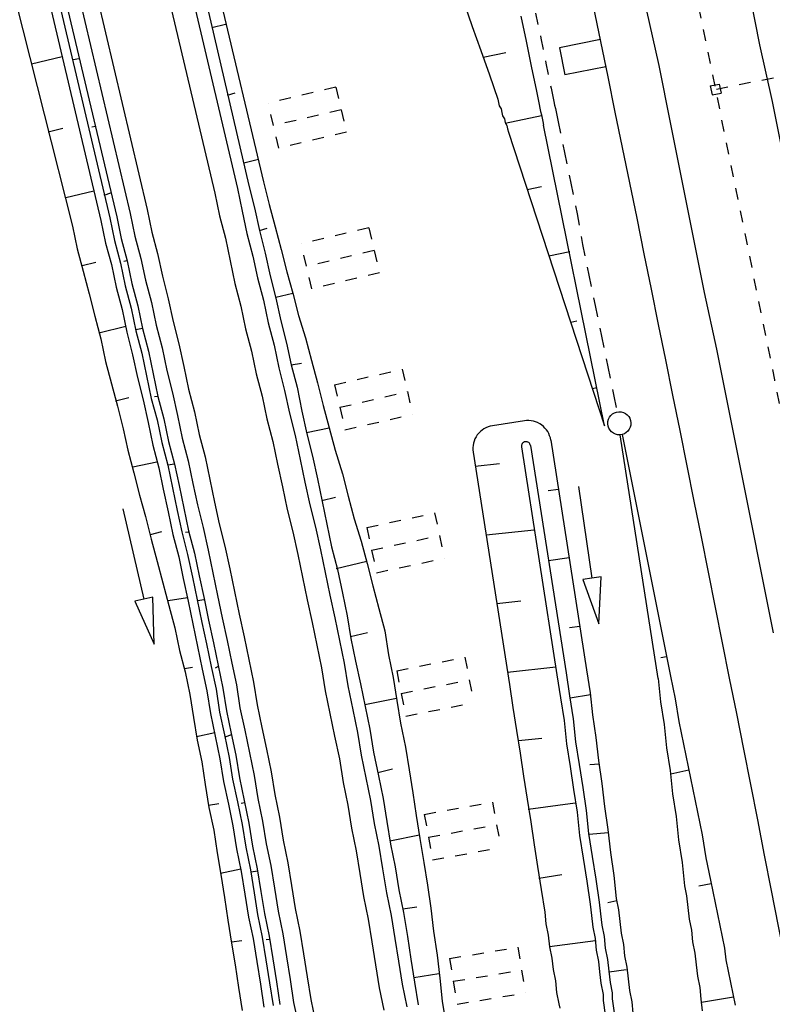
# Model space of a CAD drawing. Extents: x 447426 to 448116, y 440349 to 441552.
# Tile 6 of 96: x 447786 to 447819, y 440480 to 440522. Entities that reach past the tile are written whole.
import ezdxf

# ---------------------------------------------------------------- set-up
doc = ezdxf.new("R2010")
doc.units = 0
doc.header["$LTSCALE"] = 2
doc.header["$MEASUREMENT"] = 0
for name, pattern in [('ACAD_ISO03W100', [0.5, 0.25, -0.25]), ('ACAD_ISO05W100', [0.5, 0.25, -0.25]), ('AUSGEZOGEN', [0]), ('PUNKTX2', [0.5, 0.25, -0.25])]:
    doc.linetypes.add(name, pattern=pattern)
doc.layers.get('0').update_dxf_attribs({"linetype": 'AUSGEZOGEN'})
for name, color, linetype in [('DB-Bahnachse', 7, 'CONTINUOUS'), ('DB-Boeschungen', 15, 'CONTINUOUS'), ('DB-Gleisachsen', 7, 'CONTINUOUS'), ('DB-GRABEN', 15, 'AUSGEZOGEN'), ('DB-HZV-Stützscheiben', 15, 'CONTINUOUS'), ('DB-Ingenieurbauwerke', 15, 'CONTINUOUS'), ('DB-Tiefenentwässerung', 15, 'CONTINUOUS'), ('DB-Wegböschungen', 15, 'CONTINUOUS'), ('DB-Wege', 15, 'CONTINUOUS'), ('FBRTOP', 250, 'AUSGEZOGEN')]:
    doc.layers.add(name, color=color, linetype=linetype)

# ---------------------------------------------------------------- blocks, each defined once
blk = doc.blocks.new('*X406')
at = {"color": 0, "linetype": 'ByBlock'}
for p, q in [((808982, 537559), (809403, 537980)), ((808998, 537893), (809101, 537996)), ((809382, 537550), (809000, 537932)), ((809397, 537854), (809284, 537967)), ((809411, 538158), (809407, 538162)), ((808966, 537225), (809387, 537646)), ((809368, 537246), (808986, 537629)), ((808935, 536557), (809355, 536978)), ((808951, 536891), (809371, 537312)), ((809339, 536639), (808957, 537021)), ((809353, 536943), (808971, 537325)), ((808919, 536223), (809339, 536644)), ((809325, 536335), (808942, 536717)), ((808903, 535889), (809323, 536309)), ((809296, 535727), (808913, 536110)), ((809310, 536031), (808928, 536414)), ((808159, 534827), (809307, 535975)), ((809991, 534714), (808899, 535806)), ((804085, 535526), (804170, 535611)), ((804430, 535184), (804085, 535529)), ((804095, 535217), (804460, 535582)), ((804783, 535149), (804338, 535594)), ((804384, 535189), (804749, 535554)), ((804674, 535160), (805049, 535536)), ((805125, 535125), (804691, 535559)), ((804970, 535138), (805331, 535499)), ((805493, 535076), (805032, 535536)), ((805258, 535107), (805616, 535466)), ((805828, 535058), (805396, 535490)), ((805538, 535070), (805924, 535455)), ((806171, 535034), (805743, 535462)), ((805844, 535058), (806216, 535430)), ((806538, 534985), (806074, 535449)), ((806143, 535038), (806497, 535392)), ((806423, 535000), (806786, 535363)), ((806891, 534950), (806442, 535399)), ((806709, 534968), (807077, 535336)), ((807243, 534916), (806798, 535361)), ((806999, 534940), (807368, 535309)), ((807596, 534882), (807148, 535329)), ((807289, 534912), (807660, 535282)), ((807948, 534848), (807499, 535297)), ((807579, 534883), (807951, 535256)), ((808296, 534818), (807849, 535265)), ((808486, 534836), (809300, 535649)), ((808798, 534952), (808492, 535258)), ((808981, 535087), (808694, 535375)), ((809634, 534753), (808833, 535553)), ((809092, 535123), (809380, 535411)), ((804076, 535219), (804059, 535236)), ((807869, 534855), (808243, 535229)), ((808575, 534857), (808199, 535233)), ((809245, 534958), (809529, 535243)), ((809435, 534830), (809743, 535138)), ((809667, 534744), (810036, 535113)), ((810321, 534702), (809906, 535117)), ((809956, 534715), (810343, 535102)), ((810650, 534691), (810236, 535106)), ((810264, 534704), (810651, 535091)), ((810980, 534680), (810565, 535094)), ((810571, 534694), (810958, 535081)), ((810879, 534683), (811266, 535070)), ((811310, 534668), (810895, 535083)), ((811187, 534672), (811573, 535059)), ((811639, 534657), (811225, 535071)), ((811494, 534662), (811881, 535049)), ((811969, 534645), (811554, 535060)), ((811802, 534651), (812188, 535038)), ((812298, 534634), (811884, 535048)), ((812109, 534640), (812496, 535027)), ((812628, 534622), (812213, 535037)), ((812417, 534630), (812803, 535017)), ((812958, 534611), (812543, 535026)), ((812724, 534619), (813111, 535006)), ((813287, 534600), (812873, 535014)), ((813032, 534608), (813419, 534995)), ((813617, 534588), (813202, 535003)), ((813339, 534598), (813726, 534985)), ((813947, 534577), (813532, 534991)), ((813647, 534587), (814034, 534974)), ((814056, 534786), (813862, 534980)), ((813954, 534576), (814056, 534678))]:
    blk.add_line(p, q, dxfattribs=at)

msp = doc.modelspace()

# ---------------------------------------------------------------- linework, layer by layer
at = {"layer": 'DB-Bahnachse', "linetype": 'ACAD_ISO05W100'}
msp.add_ellipse((443814.895, 439698.334), major_axis=(-966.059, 3969.125), ratio=1, start_param=4.666677, end_param=4.691192, dxfattribs=at)
at = {"layer": 'DB-Boeschungen', "linetype": 'Continuous'}
for p, q in [((447805.688, 440522.899), (447806.058, 440521.852)), ((447808.163, 440522.289), (447808.386, 440521.211)), ((447806.058, 440521.852), (447806.428, 440520.806)), ((447808.386, 440521.211), (447808.61, 440520.134)), ((447806.428, 440520.806), (447806.798, 440519.759)), ((447806.538, 440520.522), (447807.517, 440520.725)), ((447806.798, 440519.759), (447807.168, 440518.712)), ((447808.61, 440520.134), (447808.833, 440519.057)), ((447808.833, 440519.057), (447808.863, 440518.91)), ((447808.863, 440518.91), (447808.893, 440518.763)), ((447807.168, 440518.712), (447807.198, 440518.565)), ((447807.198, 440518.565), (447807.229, 440518.419)), ((447808.893, 440518.763), (447808.924, 440518.616)), ((447808.924, 440518.616), (447808.954, 440518.47)), ((447808.954, 440518.47), (447808.985, 440518.323)), ((447807.229, 440518.419), (447807.308, 440518.282)), ((447807.308, 440518.282), (447807.339, 440518.135)), ((447807.339, 440518.135), (447807.369, 440517.988)), ((447808.985, 440518.323), (447809.015, 440518.176)), ((447809.015, 440518.176), (447809.046, 440518.029)), ((447809.046, 440518.029), (447809.076, 440517.882)), ((447807.369, 440517.988), (447807.448, 440517.851)), ((447807.448, 440517.851), (447807.479, 440517.704)), ((447807.479, 440517.704), (447807.558, 440517.568)), ((447809.056, 440517.98), (447807.489, 440517.655)), ((447809.076, 440517.882), (447809.106, 440517.735)), ((447809.106, 440517.735), (447809.137, 440517.588)), ((447811.783, 440504.581), (447809.137, 440517.588)), ((447807.558, 440517.568), (447807.589, 440517.421)), ((447807.589, 440517.421), (447807.619, 440517.274)), ((447807.619, 440517.274), (447811.783, 440504.581)), ((447809.049, 440514.915), (447808.435, 440514.788)), ((447810.273, 440512.105), (447809.376, 440511.919)), ((447810.584, 440509.106), (447810.317, 440509.05)), ((447811.45, 440506.221), (447811.258, 440506.181)), ((447814.096, 440493.646), (447812.456, 440504.191)), ((447812.538, 440504.204), (447814.634, 440493.758)), ((447814.462, 440494.59), (447814.217, 440494.54)), ((447814.634, 440493.758), (447814.837, 440492.779)), ((447814.096, 440493.646), (447814.2, 440492.647)), ((447814.2, 440492.647), (447814.354, 440491.658)), ((447814.837, 440492.779), (447814.991, 440491.789)), ((447814.354, 440491.658), (447814.459, 440490.658)), ((447814.991, 440491.789), (447815.194, 440490.81)), ((447815.194, 440490.81), (447815.396, 440489.831)), ((447814.459, 440490.658), (447814.613, 440489.669)), ((447814.613, 440489.669), (447814.718, 440488.669)), ((447815.427, 440489.684), (447814.643, 440489.522)), ((447815.396, 440489.831), (447815.599, 440488.852)), ((447814.718, 440488.669), (447814.872, 440487.68)), ((447815.599, 440488.852), (447815.802, 440487.872)), ((447815.802, 440487.872), (447816.005, 440486.893)), ((447814.872, 440487.68), (447814.977, 440486.68)), ((447814.977, 440486.68), (447815.13, 440485.691)), ((447816.005, 440486.893), (447816.159, 440485.904)), ((447815.13, 440485.691), (447815.235, 440484.691)), ((447816.159, 440485.904), (447816.361, 440484.925)), ((447816.361, 440484.925), (447816.463, 440484.435)), ((447815.235, 440484.691), (447815.327, 440484.251)), ((447816.392, 440484.778), (447815.853, 440484.666)), ((447816.463, 440484.435), (447816.564, 440483.945)), ((447815.327, 440484.251), (447815.379, 440483.751)), ((447815.379, 440483.751), (447815.432, 440483.251)), ((447816.564, 440483.945), (447816.666, 440483.456)), ((447815.432, 440483.251), (447815.533, 440482.762)), ((447816.666, 440483.456), (447816.767, 440482.966)), ((447815.533, 440482.762), (447815.585, 440482.262)), ((447816.767, 440482.966), (447816.869, 440482.477)), ((447815.585, 440482.262), (447815.687, 440481.772)), ((447816.869, 440482.477), (447816.97, 440481.987)), ((447816.97, 440481.987), (447817.022, 440481.487)), ((447815.687, 440481.772), (447815.739, 440481.273)), ((447817.022, 440481.487), (447817.124, 440480.998)), ((447815.739, 440481.273), (447815.792, 440480.773)), ((447817.124, 440480.998), (447817.225, 440480.508)), ((447815.792, 440480.773), (447815.893, 440480.283)), ((447815.893, 440480.283), (447815.946, 440479.783)), ((447817.225, 440480.508), (447817.327, 440480.018)), ((447815.946, 440479.783), (447815.998, 440479.284)), ((447817.357, 440479.872), (447815.976, 440479.637)), ((447817.327, 440480.018), (447817.428, 440479.529))]:
    msp.add_line(p, q, dxfattribs=at)
at = {"layer": 'DB-Gleisachsen', "linetype": 'Continuous'}
for p, q in [((447817.994, 440523.505), (447818.484, 440521.051)), ((447813.581, 440522.604), (447814.12, 440520.158)), ((447818.484, 440521.051), (447819.023, 440518.606)), ((447814.12, 440520.158), (447814.61, 440517.704)), ((447819.023, 440518.606), (447819.513, 440516.152)), ((447814.61, 440517.704), (447815.099, 440515.251)), ((447815.099, 440515.251), (447815.589, 440512.797)), ((447815.589, 440512.797), (447816.079, 440510.343)), ((447816.079, 440510.343), (447816.618, 440507.898)), ((447816.618, 440507.898), (447817.108, 440505.444)), ((447817.108, 440505.444), (447817.597, 440502.991)), ((447817.597, 440502.991), (447818.087, 440500.537)), ((447818.087, 440500.537), (447818.577, 440498.083)), ((447818.577, 440498.083), (447819.067, 440495.63))]:
    msp.add_line(p, q, dxfattribs=at)
at = {"layer": 'DB-GRABEN', "linetype": 'Continuous'}
for p, q in [((447808.313, 440504.797), (447806.931, 440504.582)), ((447809.455, 440503.963), (447811.004, 440494.027)), ((447808.185, 440503.664), (447809.721, 440493.813)), ((447808.58, 440503.726), (447810.113, 440493.894)), ((447806.097, 440503.44), (447807.665, 440493.387)), ((447806.191, 440502.837), (447807.236, 440502.946)), ((447809.787, 440501.832), (447809.342, 440501.765)), ((447810.659, 440501.952), (447811.236, 440497.994)), ((447806.654, 440499.869), (447808.743, 440500.088)), ((447810.249, 440498.868), (447809.358, 440498.734)), ((447811.632, 440498.052), (447811.236, 440497.994)), ((447811.525, 440496.015), (447811.632, 440498.052)), ((447811.236, 440497.994), (447810.841, 440497.936)), ((447810.841, 440497.936), (447811.525, 440496.015)), ((447807.117, 440496.901), (447808.161, 440497.011)), ((447810.712, 440495.904), (447810.266, 440495.837)), ((447807.579, 440493.933), (447809.668, 440494.152)), ((447809.721, 440493.813), (447809.875, 440492.823)), ((447810.113, 440493.894), (447810.266, 440492.904)), ((447811.004, 440494.027), (447811.158, 440493.038)), ((447807.665, 440493.387), (447807.818, 440492.397)), ((447810.266, 440492.904), (447810.42, 440491.915)), ((447811.178, 440492.94), (447810.287, 440492.806)), ((447811.158, 440493.038), (447811.253, 440492.087)), ((447809.875, 440492.823), (447810.029, 440491.834)), ((447807.818, 440492.397), (447807.972, 440491.408)), ((447811.253, 440492.087), (447811.406, 440491.098)), ((447810.029, 440491.834), (447810.134, 440490.834)), ((447810.42, 440491.915), (447810.525, 440490.916)), ((447807.972, 440491.408), (447808.126, 440490.419)), ((447808.064, 440490.967), (447809.063, 440491.072)), ((447810.134, 440490.834), (447810.287, 440489.845)), ((447810.525, 440490.916), (447810.679, 440489.926)), ((447811.406, 440491.098), (447811.511, 440490.099)), ((447808.126, 440490.419), (447808.28, 440489.429)), ((447810.679, 440489.926), (447810.833, 440488.937)), ((447811.542, 440489.952), (447811.14, 440489.92)), ((447811.511, 440490.099), (447811.665, 440489.109)), ((447810.287, 440489.845), (447810.441, 440488.856)), ((447808.28, 440489.429), (447808.434, 440488.44)), ((447811.665, 440489.109), (447811.77, 440488.11)), ((447810.441, 440488.856), (447810.595, 440487.866)), ((447810.833, 440488.937), (447810.987, 440487.947)), ((447808.434, 440488.44), (447808.588, 440487.451)), ((447810.514, 440488.258), (447808.476, 440487.989)), ((447810.595, 440487.866), (447810.7, 440486.867)), ((447810.987, 440487.947), (447811.092, 440486.948)), ((447811.77, 440488.11), (447811.924, 440487.12)), ((447808.588, 440487.451), (447808.741, 440486.461)), ((447811.092, 440486.948), (447811.245, 440485.959)), ((447811.954, 440486.973), (447811.102, 440486.899)), ((447811.924, 440487.12), (447812.029, 440486.121)), ((447810.7, 440486.867), (447810.854, 440485.877)), ((447808.741, 440486.461), (447808.885, 440485.521)), ((447812.029, 440486.121), (447812.183, 440485.131)), ((447810.854, 440485.877), (447811.008, 440484.888)), ((447811.245, 440485.959), (447811.399, 440484.969)), ((447808.885, 440485.521), (447809.039, 440484.531)), ((447808.938, 440485.021), (447809.927, 440485.175)), ((447811.008, 440484.888), (447811.161, 440483.899)), ((447811.399, 440484.969), (447811.553, 440483.98)), ((447812.183, 440485.131), (447812.288, 440484.132)), ((447809.039, 440484.531), (447809.193, 440483.542)), ((447811.553, 440483.98), (447811.606, 440483.48)), ((447812.308, 440484.034), (447811.916, 440483.953)), ((447812.288, 440484.132), (447812.389, 440483.642)), ((447809.193, 440483.542), (447809.245, 440483.042)), ((447811.161, 440483.899), (447811.214, 440483.399)), ((447812.389, 440483.642), (447812.441, 440483.143)), ((447811.214, 440483.399), (447811.266, 440482.899)), ((447811.606, 440483.48), (447811.658, 440482.98)), ((447812.441, 440483.143), (447812.494, 440482.643)), ((447809.245, 440483.042), (447809.347, 440482.553)), ((447811.266, 440482.899), (447811.368, 440482.41)), ((447811.658, 440482.98), (447811.759, 440482.491)), ((447809.347, 440482.553), (447809.399, 440482.053)), ((447811.388, 440482.312), (447809.399, 440482.053)), ((447811.368, 440482.41), (447811.42, 440481.91)), ((447811.759, 440482.491), (447811.812, 440481.991)), ((447812.494, 440482.643), (447812.595, 440482.153)), ((447809.399, 440482.053), (447809.501, 440481.563)), ((447811.42, 440481.91), (447811.522, 440481.42)), ((447811.812, 440481.991), (447811.913, 440481.501)), ((447812.595, 440482.153), (447812.648, 440481.654)), ((447809.501, 440481.563), (447809.553, 440481.064)), ((447811.522, 440481.42), (447811.564, 440480.969)), ((447811.913, 440481.501), (447811.966, 440481.002)), ((447812.648, 440481.654), (447812.749, 440481.164)), ((447809.553, 440481.064), (447809.654, 440480.574)), ((447811.564, 440480.969), (447811.616, 440480.47)), ((447811.966, 440481.002), (447812.018, 440480.502)), ((447812.72, 440481.056), (447811.976, 440480.953)), ((447812.749, 440481.164), (447812.802, 440480.664)), ((447809.654, 440480.574), (447809.707, 440480.074)), ((447812.802, 440480.664), (447812.854, 440480.164)), ((447811.616, 440480.47), (447811.718, 440479.98)), ((447812.018, 440480.502), (447812.109, 440480.061)), ((447812.854, 440480.164), (447812.955, 440479.675)), ((447809.707, 440480.074), (447809.808, 440479.585)), ((447811.718, 440479.98), (447811.72, 440479.725)), ((447811.72, 440479.725), (447811.936, 440478.187)), ((447812.109, 440480.061), (447812.111, 440479.806)), ((447812.111, 440479.806), (447812.328, 440478.268)), ((447809.808, 440479.585), (447809.849, 440479.389)), ((447812.955, 440479.675), (447813.008, 440479.175))]:
    msp.add_line(p, q, dxfattribs=at)
for centre, major_axis, start_param, end_param in [((447808.467, 440503.809), (-0.707, 0.707), 4.081635, 5.652432), ((447807.085, 440503.594), (-0.707, 0.707), -0.630754, 0.940043), ((447808.383, 440503.695), (-0.141, 0.141), -0.630754, 0.940043), ((447808.382, 440503.695), (-0.141, 0.141), 4.081635, 5.652432)]:
    msp.add_ellipse(centre, major_axis=major_axis, ratio=1, start_param=start_param, end_param=end_param, dxfattribs=at)
at = {"layer": 'DB-HZV-Stützscheiben', "linetype": 'PUNKTX2'}
for p, q in [((447800.158, 440519.222), (447797.237, 440518.536)), ((447800.158, 440519.222), (447800.616, 440517.276)), ((447797.695, 440516.589), (447797.237, 440518.536)), ((447800.616, 440517.276), (447797.695, 440516.589)), ((447801.588, 440513.138), (447798.668, 440512.452)), ((447801.588, 440513.138), (447802.046, 440511.191)), ((447799.126, 440510.505), (447798.668, 440512.452)), ((447802.046, 440511.191), (447799.126, 440510.505)), ((447800.105, 440506.354), (447803.028, 440507.032)), ((447803.028, 440507.032), (447803.48, 440505.083)), ((447800.105, 440506.354), (447800.556, 440504.406)), ((447800.556, 440504.406), (447803.48, 440505.083)), ((447801.499, 440500.183), (447804.432, 440500.812)), ((447804.432, 440500.812), (447804.853, 440498.857)), ((447801.499, 440500.183), (447801.919, 440498.227)), ((447801.919, 440498.227), (447804.853, 440498.857)), ((447802.793, 440493.99), (447805.736, 440494.571)), ((447805.736, 440494.571), (447806.122, 440492.609)), ((447802.793, 440493.99), (447803.181, 440492.028)), ((447803.181, 440492.028), (447806.122, 440492.609)), ((447803.986, 440487.777), (447806.935, 440488.309)), ((447806.935, 440488.309), (447807.29, 440486.341)), ((447803.986, 440487.777), (447804.342, 440485.809)), ((447804.342, 440485.809), (447807.29, 440486.341)), ((447805.079, 440481.545), (447808.034, 440482.029)), ((447808.033, 440482.029), (447808.356, 440480.055)), ((447805.079, 440481.545), (447805.402, 440479.571)), ((447805.403, 440479.572), (447808.357, 440480.055))]:
    msp.add_line(p, q, dxfattribs=at)
at = {"layer": 'DB-HZV-Stützscheiben', "linetype": 'ACAD_ISO05W100'}
for p, q in [((447800.387, 440518.249), (447797.466, 440517.562)), ((447801.817, 440512.165), (447798.897, 440511.478)), ((447800.33, 440505.38), (447803.254, 440506.057)), ((447801.709, 440499.205), (447804.643, 440499.835)), ((447802.987, 440493.009), (447805.93, 440493.59)), ((447804.164, 440486.793), (447807.114, 440487.325)), ((447805.24, 440480.558), (447808.196, 440481.042))]:
    msp.add_line(p, q, dxfattribs=at)
at = {"layer": 'DB-Ingenieurbauwerke', "linetype": 'Continuous'}
for p, q in [((447811.599, 440521.282), (447809.833, 440520.929)), ((447809.833, 440520.929), (447810.068, 440519.752)), ((447811.841, 440520.107), (447810.068, 440519.752)), ((447816.349, 440519.278), (447816.74, 440519.361)), ((447816.74, 440519.361), (447816.823, 440518.97)), ((447816.349, 440519.278), (447816.432, 440518.887)), ((447816.432, 440518.887), (447816.823, 440518.97))]:
    msp.add_line(p, q, dxfattribs=at)
at = {"layer": 'DB-Ingenieurbauwerke', "linetype": 'ACAD_ISO03W100'}
msp.add_line((447824.963, 440520.774), (447816.586, 440519.124), dxfattribs=at)
at = {"layer": 'DB-Ingenieurbauwerke', "linetype": 'Continuous'}
for major_axis, start_param, end_param in [((-966.91, 3973.498), 4.66641, 4.690888), ((-966.31, 3964.484), 4.66603, 4.690508)]:
    msp.add_ellipse((443814.895, 439698.334), major_axis=major_axis, ratio=1, start_param=start_param, end_param=end_param, dxfattribs=at)
at = {"layer": 'DB-Tiefenentwässerung', "linetype": 'ACAD_ISO03W100'}
for p, q in [((447808.8, 440522.42), (447809.023, 440521.343)), ((447809.023, 440521.343), (447809.246, 440520.266)), ((447809.246, 440520.266), (447809.469, 440519.189)), ((447809.469, 440519.189), (447809.5, 440519.042)), ((447809.5, 440519.042), (447809.53, 440518.895)), ((447809.53, 440518.895), (447809.56, 440518.748)), ((447809.56, 440518.748), (447809.591, 440518.601)), ((447809.591, 440518.601), (447809.621, 440518.454)), ((447809.621, 440518.454), (447809.652, 440518.308)), ((447809.652, 440518.308), (447809.682, 440518.161)), ((447809.682, 440518.161), (447809.713, 440518.014)), ((447809.713, 440518.014), (447809.743, 440517.867)), ((447809.743, 440517.867), (447809.773, 440517.72)), ((447809.773, 440517.72), (447810.047, 440516.398)), ((447810.047, 440516.398), (447810.321, 440515.076)), ((447810.321, 440515.076), (447810.595, 440513.754)), ((447810.595, 440513.754), (447810.82, 440512.422)), ((447810.82, 440512.422), (447811.093, 440511.1)), ((447811.093, 440511.1), (447811.367, 440509.778)), ((447811.367, 440509.778), (447811.641, 440508.456)), ((447811.641, 440508.456), (447811.915, 440507.134)), ((447811.915, 440507.134), (447812.178, 440505.861)), ((447812.178, 440505.861), (447812.32, 440505.18))]:
    msp.add_line(p, q, dxfattribs=at)
at = {"layer": 'DB-Tiefenentwässerung', "linetype": 'Continuous'}
msp.add_ellipse((447812.421, 440504.69), major_axis=(-0.354, 0.354), ratio=1, start_param=2.595086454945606, end_param=8.878271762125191, dxfattribs=at)
at = {"layer": 'DB-Wegböschungen', "linetype": 'Continuous'}
for p, q in [((447794.734, 440524.839), (447797.029, 440515.128)), ((447794.141, 440524.745), (447796.395, 440514.977)), ((447787.7, 440523.22), (447790.003, 440513.46)), ((447788.095, 440523.283), (447790.391, 440513.572)), ((447788.384, 440523.379), (447790.687, 440513.619)), ((447786.333, 440522.903), (447788.776, 440513.215)), ((447794.807, 440521.813), (447795.392, 440521.956)), ((447788.327, 440520.535), (447787.01, 440520.225)), ((447789.05, 440520.447), (447788.803, 440520.408)), ((447795.474, 440518.881), (447795.811, 440518.985)), ((447787.725, 440517.301), (447788.359, 440517.452)), ((447789.766, 440517.523), (447789.618, 440517.499)), ((447796.189, 440515.957), (447796.823, 440516.108)), ((447797.029, 440515.128), (447797.284, 440514.156)), ((447789.701, 440514.728), (447788.482, 440514.434)), ((447790.424, 440514.64), (447790.136, 440514.544)), ((447796.395, 440514.977), (447796.65, 440514.005)), ((447796.65, 440514.005), (447796.855, 440513.025)), ((447797.284, 440514.156), (447797.539, 440513.184)), ((447790.003, 440513.46), (447790.209, 440512.48)), ((447790.391, 440513.572), (447790.596, 440512.592)), ((447790.687, 440513.619), (447790.885, 440512.688)), ((447788.776, 440513.215), (447788.982, 440512.235)), ((447796.855, 440513.025), (447797.193, 440513.129)), ((447796.855, 440513.025), (447797.11, 440512.053)), ((447797.539, 440513.184), (447797.794, 440512.212)), ((447790.209, 440512.48), (447790.456, 440511.557)), ((447790.596, 440512.592), (447790.851, 440511.62)), ((447790.885, 440512.688), (447791.14, 440511.716)), ((447788.982, 440512.235), (447789.237, 440511.263)), ((447797.11, 440512.053), (447797.316, 440511.073)), ((447797.794, 440512.212), (447798.049, 440511.24)), ((447789.198, 440511.51), (447789.783, 440511.653)), ((447791.14, 440511.716), (447790.991, 440511.693)), ((447791.14, 440511.716), (447791.345, 440510.736)), ((447789.237, 440511.263), (447789.492, 440510.291)), ((447790.456, 440511.557), (447790.662, 440510.578)), ((447790.851, 440511.62), (447791.057, 440510.64)), ((447798.049, 440511.24), (447798.296, 440510.317)), ((447797.316, 440511.073), (447797.571, 440510.101)), ((447790.662, 440510.578), (447790.917, 440509.605)), ((447791.057, 440510.64), (447791.312, 440509.668)), ((447791.345, 440510.736), (447791.6, 440509.764)), ((447789.492, 440510.291), (447789.747, 440509.319)), ((447797.563, 440510.15), (447798.296, 440510.317)), ((447797.571, 440510.101), (447797.777, 440509.121)), ((447798.296, 440510.317), (447798.551, 440509.345)), ((447790.917, 440509.605), (447791.122, 440508.625)), ((447791.312, 440509.668), (447791.517, 440508.688)), ((447791.6, 440509.764), (447791.806, 440508.784)), ((447789.747, 440509.319), (447790.002, 440508.347)), ((447797.777, 440509.121), (447798.031, 440508.149)), ((447798.551, 440509.345), (447798.855, 440508.381)), ((447791.083, 440508.872), (447789.914, 440508.586)), ((447791.806, 440508.784), (447791.51, 440508.737)), ((447791.517, 440508.688), (447791.772, 440507.716)), ((447791.806, 440508.784), (447792.061, 440507.812)), ((447790.002, 440508.347), (447790.208, 440507.367)), ((447791.122, 440508.625), (447791.377, 440507.653)), ((447798.855, 440508.381), (447799.11, 440507.408)), ((447792.061, 440507.812), (447792.266, 440506.832)), ((447798.031, 440508.149), (447798.229, 440507.218)), ((447790.208, 440507.367), (447790.463, 440506.395)), ((447791.377, 440507.653), (447791.583, 440506.673)), ((447791.772, 440507.716), (447791.978, 440506.736)), ((447799.11, 440507.408), (447799.365, 440506.436)), ((447798.229, 440507.218), (447798.674, 440507.289)), ((447798.229, 440507.218), (447798.484, 440506.246)), ((447791.583, 440506.673), (447791.838, 440505.701)), ((447791.978, 440506.736), (447792.184, 440505.756)), ((447792.266, 440506.832), (447792.472, 440505.852)), ((447790.463, 440506.395), (447790.718, 440505.423)), ((447798.484, 440506.246), (447798.698, 440505.217)), ((447799.365, 440506.436), (447799.62, 440505.464)), ((447790.629, 440505.662), (447791.214, 440505.805)), ((447791.838, 440505.701), (447792.043, 440504.721)), ((447792.184, 440505.756), (447792.431, 440504.833)), ((447792.472, 440505.852), (447792.324, 440505.829)), ((447792.472, 440505.852), (447792.727, 440504.88)), ((447790.718, 440505.423), (447790.973, 440504.451)), ((447799.62, 440505.464), (447799.875, 440504.492)), ((447792.431, 440504.833), (447792.636, 440503.853)), ((447792.727, 440504.88), (447792.933, 440503.9)), ((447798.698, 440505.217), (447798.903, 440504.237)), ((447790.973, 440504.451), (447791.17, 440503.52)), ((447792.043, 440504.721), (447792.249, 440503.742)), ((447798.896, 440504.287), (447799.875, 440504.492)), ((447799.875, 440504.492), (447800.13, 440503.52)), ((447798.903, 440504.237), (447799.158, 440503.265)), ((447792.249, 440503.742), (447792.504, 440502.769)), ((447792.636, 440503.853), (447792.891, 440502.881)), ((447792.933, 440503.9), (447793.188, 440502.928)), ((447791.17, 440503.52), (447791.425, 440502.548)), ((447799.158, 440503.265), (447799.364, 440502.285)), ((447800.13, 440503.52), (447800.443, 440502.506)), ((447792.416, 440503.009), (447791.386, 440502.795)), ((447792.504, 440502.769), (447792.702, 440501.839)), ((447793.188, 440502.928), (447792.891, 440502.881)), ((447792.891, 440502.881), (447793.097, 440501.901)), ((447793.188, 440502.928), (447793.385, 440501.998)), ((447791.425, 440502.548), (447791.68, 440501.576)), ((447799.364, 440502.285), (447799.57, 440501.305)), ((447800.443, 440502.506), (447800.698, 440501.534)), ((447792.702, 440501.839), (447792.907, 440500.859)), ((447793.097, 440501.901), (447793.303, 440500.921)), ((447793.385, 440501.998), (447793.591, 440501.018)), ((447791.68, 440501.576), (447791.928, 440500.653)), ((447799.562, 440501.355), (447800.147, 440501.498)), ((447800.698, 440501.534), (447800.953, 440500.562)), ((447790.957, 440500.983), (447791.856, 440497.085)), ((447793.591, 440501.018), (447793.797, 440500.038)), ((447799.57, 440501.305), (447799.775, 440500.325)), ((447791.928, 440500.653), (447792.183, 440499.681)), ((447792.907, 440500.859), (447793.113, 440499.879)), ((447793.303, 440500.921), (447793.5, 440499.991)), ((447800.953, 440500.562), (447801.257, 440499.598)), ((447799.775, 440500.325), (447799.981, 440499.345)), ((447792.151, 440499.879), (447792.637, 440500.006)), ((447793.113, 440499.879), (447793.368, 440498.907)), ((447793.5, 440499.991), (447793.755, 440499.019)), ((447793.804, 440499.988), (447793.656, 440499.965)), ((447793.797, 440500.038), (447794.052, 440499.066)), ((447792.183, 440499.681), (447792.437, 440498.709)), ((447799.981, 440499.345), (447800.236, 440498.373)), ((447801.257, 440499.598), (447801.512, 440498.626)), ((447793.368, 440498.907), (447793.566, 440497.976)), ((447793.755, 440499.019), (447793.961, 440498.039)), ((447794.052, 440499.066), (447794.257, 440498.086)), ((447792.437, 440498.709), (447792.685, 440497.786)), ((447800.179, 440498.415), (447801.496, 440498.725)), ((447801.512, 440498.626), (447801.767, 440497.654)), ((447793.961, 440498.039), (447794.166, 440497.059)), ((447794.257, 440498.086), (447794.463, 440497.106)), ((447800.236, 440498.373), (447800.449, 440497.344)), ((447792.685, 440497.786), (447792.94, 440496.814)), ((447793.566, 440497.976), (447793.771, 440496.997)), ((447801.767, 440497.654), (447802.022, 440496.682)), ((447792.246, 440497.175), (447791.856, 440497.085)), ((447792.306, 440495.137), (447792.246, 440497.175)), ((447800.449, 440497.344), (447800.655, 440496.364)), ((447791.856, 440497.085), (447791.466, 440496.995)), ((447791.466, 440496.995), (447792.306, 440495.137)), ((447793.748, 440497.145), (447792.908, 440497.012)), ((447792.94, 440496.814), (447793.195, 440495.842)), ((447793.771, 440496.997), (447793.977, 440496.017)), ((447794.166, 440497.059), (447794.372, 440496.079)), ((447794.471, 440497.057), (447794.174, 440497.01)), ((447794.463, 440497.106), (447794.661, 440496.175)), ((447800.655, 440496.364), (447800.811, 440495.376)), ((447802.022, 440496.682), (447802.277, 440495.709)), ((447793.977, 440496.017), (447794.183, 440495.037)), ((447794.372, 440496.079), (447794.57, 440495.149)), ((447794.661, 440496.175), (447794.866, 440495.195)), ((447793.195, 440495.842), (447793.4, 440494.862)), ((447800.795, 440495.475), (447801.528, 440495.642)), ((447802.277, 440495.709), (447802.441, 440494.672)), ((447794.183, 440495.037), (447794.388, 440494.057)), ((447794.57, 440495.149), (447794.775, 440494.169)), ((447794.866, 440495.195), (447795.072, 440494.216)), ((447800.811, 440495.376), (447801.017, 440494.396)), ((447793.4, 440494.862), (447793.647, 440493.94)), ((447802.441, 440494.672), (447802.647, 440493.692)), ((447794.775, 440494.169), (447794.981, 440493.189)), ((447795.072, 440494.216), (447795.277, 440493.236)), ((447801.017, 440494.396), (447801.222, 440493.417)), ((447793.624, 440494.088), (447793.97, 440494.143)), ((447793.647, 440493.94), (447793.853, 440492.96)), ((447794.388, 440494.057), (447794.586, 440493.126)), ((447795.08, 440494.166), (447794.939, 440494.093)), ((447801.222, 440493.417), (447801.428, 440492.437)), ((447802.647, 440493.692), (447802.803, 440492.705)), ((447793.853, 440492.96), (447794.009, 440491.972)), ((447794.586, 440493.126), (447794.742, 440492.139)), ((447794.981, 440493.189), (447795.137, 440492.201)), ((447795.277, 440493.236), (447795.434, 440492.248)), ((447801.412, 440492.535), (447802.787, 440492.804)), ((447802.803, 440492.705), (447802.959, 440491.717)), ((447794.742, 440492.139), (447794.948, 440491.159)), ((447795.137, 440492.201), (447795.343, 440491.221)), ((447795.434, 440492.248), (447795.639, 440491.268)), ((447801.428, 440492.437), (447801.633, 440491.457)), ((447794.009, 440491.972), (447794.165, 440490.984)), ((447802.959, 440491.717), (447803.172, 440490.688)), ((447794.924, 440491.307), (447794.142, 440491.132)), ((447795.343, 440491.221), (447795.549, 440490.241)), ((447795.647, 440491.219), (447795.359, 440491.122)), ((447795.639, 440491.268), (447795.837, 440490.337)), ((447801.633, 440491.457), (447801.79, 440490.469)), ((447794.165, 440490.984), (447794.363, 440490.054)), ((447794.948, 440491.159), (447795.153, 440490.179)), ((447795.837, 440490.337), (447795.993, 440489.35)), ((447801.79, 440490.469), (447802.003, 440489.44)), ((447803.172, 440490.688), (447803.329, 440489.7)), ((447794.363, 440490.054), (447794.519, 440489.066)), ((447795.153, 440490.179), (447795.31, 440489.191)), ((447795.549, 440490.241), (447795.697, 440489.303)), ((447801.98, 440489.588), (447802.614, 440489.739)), ((447803.329, 440489.7), (447803.485, 440488.712)), ((447794.519, 440489.066), (447794.676, 440488.078)), ((447795.31, 440489.191), (447795.515, 440488.211)), ((447795.697, 440489.303), (447795.903, 440488.323)), ((447795.993, 440489.35), (447796.199, 440488.37)), ((447802.003, 440489.44), (447802.209, 440488.46)), ((447803.485, 440488.712), (447803.641, 440487.725)), ((447794.66, 440488.177), (447795.105, 440488.247)), ((447795.515, 440488.211), (447795.713, 440487.281)), ((447795.903, 440488.323), (447796.108, 440487.343)), ((447796.215, 440488.271), (447796.066, 440488.248)), ((447796.199, 440488.37), (447796.404, 440487.39)), ((447802.209, 440488.46), (447802.365, 440487.472)), ((447794.676, 440488.078), (447794.881, 440487.098)), ((447796.404, 440487.39), (447796.561, 440486.402)), ((447802.365, 440487.472), (447802.521, 440486.484)), ((447803.641, 440487.725), (447803.797, 440486.737)), ((447794.881, 440487.098), (447795.038, 440486.111)), ((447795.713, 440487.281), (447795.869, 440486.293)), ((447796.108, 440487.343), (447796.264, 440486.355)), ((447802.498, 440486.633), (447803.774, 440486.885)), ((447803.797, 440486.737), (447803.961, 440485.7)), ((447795.038, 440486.111), (447795.186, 440485.172)), ((447795.869, 440486.293), (447796.075, 440485.313)), ((447796.264, 440486.355), (447796.47, 440485.375)), ((447796.561, 440486.402), (447796.766, 440485.422)), ((447802.521, 440486.484), (447802.727, 440485.504)), ((447803.961, 440485.7), (447804.118, 440484.712)), ((447796.059, 440485.412), (447795.178, 440485.222)), ((447796.075, 440485.313), (447796.231, 440484.325)), ((447796.47, 440485.375), (447796.626, 440484.388)), ((447796.782, 440485.324), (447796.486, 440485.277)), ((447796.766, 440485.422), (447796.923, 440484.435)), ((447802.727, 440485.504), (447802.883, 440484.517)), ((447795.186, 440485.172), (447795.342, 440484.185)), ((447796.626, 440484.388), (447796.775, 440483.449)), ((447796.923, 440484.435), (447797.071, 440483.496)), ((447802.883, 440484.517), (447803.088, 440483.537)), ((447804.118, 440484.712), (447804.274, 440483.724)), ((447795.342, 440484.185), (447795.498, 440483.197)), ((447796.231, 440484.325), (447796.387, 440483.337)), ((447803.065, 440483.685), (447803.658, 440483.779)), ((447803.088, 440483.537), (447803.253, 440482.5)), ((447804.274, 440483.724), (447804.381, 440482.729)), ((447795.498, 440483.197), (447795.655, 440482.209)), ((447796.387, 440483.337), (447796.585, 440482.407)), ((447796.775, 440483.449), (447796.98, 440482.469)), ((447797.071, 440483.496), (447797.277, 440482.516)), ((447804.381, 440482.729), (447804.545, 440481.692)), ((447795.647, 440482.259), (447796.091, 440482.329)), ((447796.585, 440482.407), (447796.741, 440481.419)), ((447796.98, 440482.469), (447797.136, 440481.482)), ((447797.3, 440482.368), (447797.152, 440482.345)), ((447797.277, 440482.516), (447797.433, 440481.529)), ((447803.253, 440482.5), (447803.409, 440481.512)), ((447795.655, 440482.209), (447795.803, 440481.271)), ((447796.741, 440481.419), (447796.898, 440480.432)), ((447797.136, 440481.482), (447797.293, 440480.494)), ((447797.433, 440481.529), (447797.589, 440480.541)), ((447803.409, 440481.512), (447803.565, 440480.524)), ((447804.545, 440481.692), (447804.651, 440480.696)), ((447795.803, 440481.271), (447795.959, 440480.283)), ((447797.589, 440480.541), (447797.745, 440479.553)), ((447803.534, 440480.722), (447804.62, 440480.894)), ((447804.651, 440480.696), (447804.758, 440479.701)), ((447795.959, 440480.283), (447796.115, 440479.295)), ((447796.898, 440480.432), (447797.054, 440479.444)), ((447797.293, 440480.494), (447797.449, 440479.506)), ((447803.565, 440480.524), (447803.721, 440479.537)), ((447804.758, 440479.701), (447804.914, 440478.713))]:
    msp.add_line(p, q, dxfattribs=at)
at = {"layer": 'DB-Wege', "linetype": 'Continuous'}
for p, q in [((447793.606, 440524.61), (447795.909, 440514.85)), ((447792.634, 440524.355), (447794.929, 440514.644)), ((447789.702, 440523.688), (447792.005, 440513.928)), ((447788.969, 440523.522), (447791.272, 440513.762)), ((447794.929, 440514.644), (447795.134, 440513.664)), ((447795.909, 440514.85), (447796.114, 440513.87)), ((447791.272, 440513.762), (447791.477, 440512.782)), ((447792.005, 440513.928), (447792.21, 440512.949)), ((447796.114, 440513.87), (447796.32, 440512.89)), ((447795.134, 440513.664), (447795.389, 440512.692)), ((447792.21, 440512.949), (447792.457, 440512.026)), ((447791.477, 440512.782), (447791.732, 440511.81)), ((447795.389, 440512.692), (447795.595, 440511.712)), ((447796.32, 440512.89), (447796.575, 440511.918)), ((447791.732, 440511.81), (447791.93, 440510.879)), ((447792.457, 440512.026), (447792.663, 440511.046)), ((447795.595, 440511.712), (447795.801, 440510.732)), ((447796.575, 440511.918), (447796.773, 440510.987)), ((447791.93, 440510.879), (447792.185, 440509.907)), ((447792.663, 440511.046), (447792.918, 440510.074)), ((447796.773, 440510.987), (447797.028, 440510.015)), ((447795.801, 440510.732), (447796.056, 440509.76)), ((447792.918, 440510.074), (447793.124, 440509.094)), ((447797.028, 440510.015), (447797.233, 440509.035)), ((447792.185, 440509.907), (447792.391, 440508.927)), ((447796.056, 440509.76), (447796.261, 440508.78)), ((447793.124, 440509.094), (447793.379, 440508.122)), ((447792.391, 440508.927), (447792.646, 440507.955)), ((447796.261, 440508.78), (447796.516, 440507.808)), ((447797.233, 440509.035), (447797.488, 440508.063)), ((447792.646, 440507.955), (447792.851, 440506.975)), ((447793.379, 440508.122), (447793.584, 440507.142)), ((447796.516, 440507.808), (447796.722, 440506.828)), ((447797.488, 440508.063), (447797.694, 440507.083)), ((447792.851, 440506.975), (447793.106, 440506.003)), ((447793.584, 440507.142), (447793.79, 440506.162)), ((447797.694, 440507.083), (447797.949, 440506.111)), ((447796.722, 440506.828), (447796.977, 440505.856)), ((447793.79, 440506.162), (447794.045, 440505.19)), ((447797.949, 440506.111), (447798.154, 440505.131)), ((447793.106, 440506.003), (447793.312, 440505.023)), ((447796.977, 440505.856), (447797.182, 440504.876)), ((447793.312, 440505.023), (447793.517, 440504.043)), ((447794.045, 440505.19), (447794.25, 440504.21)), ((447797.182, 440504.876), (447797.437, 440503.904)), ((447798.154, 440505.131), (447798.409, 440504.159)), ((447793.517, 440504.043), (447793.772, 440503.071)), ((447794.25, 440504.21), (447794.505, 440503.238)), ((447798.409, 440504.159), (447798.623, 440503.13)), ((447797.437, 440503.904), (447797.643, 440502.924)), ((447794.505, 440503.238), (447794.711, 440502.258)), ((447798.623, 440503.13), (447798.828, 440502.15)), ((447793.772, 440503.071), (447793.978, 440502.091)), ((447797.643, 440502.924), (447797.849, 440501.944)), ((447794.711, 440502.258), (447794.917, 440501.278)), ((447793.978, 440502.091), (447794.176, 440501.161)), ((447797.849, 440501.944), (447798.054, 440500.964)), ((447798.828, 440502.15), (447799.034, 440501.17)), ((447794.176, 440501.161), (447794.431, 440500.189)), ((447794.917, 440501.278), (447795.114, 440500.347)), ((447799.034, 440501.17), (447799.289, 440500.198)), ((447798.054, 440500.964), (447798.309, 440499.992)), ((447794.431, 440500.189), (447794.636, 440499.209)), ((447795.114, 440500.347), (447795.369, 440499.375)), ((447799.289, 440500.198), (447799.495, 440499.218)), ((447798.309, 440499.992), (447798.515, 440499.012)), ((447795.369, 440499.375), (447795.575, 440498.395)), ((447794.636, 440499.209), (447794.842, 440498.229)), ((447798.515, 440499.012), (447798.72, 440498.032)), ((447799.495, 440499.218), (447799.7, 440498.238)), ((447794.842, 440498.229), (447795.048, 440497.249)), ((447795.575, 440498.395), (447795.781, 440497.416)), ((447798.72, 440498.032), (447798.926, 440497.052)), ((447799.7, 440498.238), (447799.906, 440497.258)), ((447795.048, 440497.249), (447795.253, 440496.269)), ((447795.781, 440497.416), (447795.986, 440496.436)), ((447799.906, 440497.258), (447800.111, 440496.278)), ((447798.926, 440497.052), (447799.132, 440496.073)), ((447795.986, 440496.436), (447796.192, 440495.456)), ((447795.253, 440496.269), (447795.459, 440495.289)), ((447799.132, 440496.073), (447799.337, 440495.093)), ((447800.111, 440496.278), (447800.317, 440495.298)), ((447796.192, 440495.456), (447796.397, 440494.476)), ((447795.459, 440495.289), (447795.664, 440494.309)), ((447799.337, 440495.093), (447799.543, 440494.113)), ((447800.317, 440495.298), (447800.523, 440494.318)), ((447795.664, 440494.309), (447795.862, 440493.379)), ((447796.397, 440494.476), (447796.603, 440493.496)), ((447800.523, 440494.318), (447800.679, 440493.331)), ((447799.543, 440494.113), (447799.699, 440493.125)), ((447795.862, 440493.379), (447796.018, 440492.391)), ((447796.603, 440493.496), (447796.759, 440492.508)), ((447800.679, 440493.331), (447800.892, 440492.301)), ((447799.699, 440493.125), (447799.905, 440492.145)), ((447796.759, 440492.508), (447796.965, 440491.528)), ((447796.018, 440492.391), (447796.224, 440491.411)), ((447799.905, 440492.145), (447800.11, 440491.165)), ((447800.892, 440492.301), (447801.098, 440491.321)), ((447796.224, 440491.411), (447796.43, 440490.431)), ((447796.965, 440491.528), (447797.163, 440490.598)), ((447801.098, 440491.321), (447801.254, 440490.334)), ((447800.11, 440491.165), (447800.316, 440490.185)), ((447796.43, 440490.431), (447796.635, 440489.451)), ((447797.163, 440490.598), (447797.368, 440489.618)), ((447800.316, 440490.185), (447800.48, 440489.148)), ((447801.254, 440490.334), (447801.46, 440489.354)), ((447797.368, 440489.618), (447797.524, 440488.63)), ((447796.635, 440489.451), (447796.792, 440488.464)), ((447800.48, 440489.148), (447800.685, 440488.168)), ((447801.46, 440489.354), (447801.665, 440488.374)), ((447796.792, 440488.464), (447796.997, 440487.484)), ((447797.524, 440488.63), (447797.73, 440487.65)), ((447801.665, 440488.374), (447801.822, 440487.386)), ((447800.685, 440488.168), (447800.842, 440487.181)), ((447796.997, 440487.484), (447797.153, 440486.496)), ((447797.73, 440487.65), (447797.886, 440486.662)), ((447801.822, 440487.386), (447802.027, 440486.406)), ((447800.842, 440487.181), (447801.047, 440486.201)), ((447797.886, 440486.662), (447798.092, 440485.683)), ((447797.153, 440486.496), (447797.351, 440485.565)), ((447801.047, 440486.201), (447801.204, 440485.213)), ((447802.027, 440486.406), (447802.183, 440485.419)), ((447798.092, 440485.683), (447798.248, 440484.695)), ((447797.351, 440485.565), (447797.507, 440484.578)), ((447802.183, 440485.419), (447802.347, 440484.381)), ((447801.204, 440485.213), (447801.36, 440484.225)), ((447797.507, 440484.578), (447797.664, 440483.59)), ((447798.248, 440484.695), (447798.404, 440483.707)), ((447802.347, 440484.381), (447802.553, 440483.401)), ((447801.36, 440484.225), (447801.565, 440483.245)), ((447797.664, 440483.59), (447797.869, 440482.61)), ((447798.404, 440483.707), (447798.61, 440482.727)), ((447801.565, 440483.245), (447801.722, 440482.258)), ((447802.553, 440483.401), (447802.709, 440482.414)), ((447798.61, 440482.727), (447798.766, 440481.739)), ((447797.869, 440482.61), (447798.025, 440481.622)), ((447801.722, 440482.258), (447801.878, 440481.27)), ((447802.709, 440482.414), (447802.865, 440481.426)), ((447798.025, 440481.622), (447798.182, 440480.635)), ((447798.766, 440481.739), (447798.922, 440480.752)), ((447802.865, 440481.426), (447803.022, 440480.438)), ((447801.878, 440481.27), (447802.034, 440480.282)), ((447798.182, 440480.635), (447798.338, 440479.647)), ((447798.922, 440480.752), (447799.079, 440479.764)), ((447802.034, 440480.282), (447802.24, 440479.302)), ((447803.022, 440480.438), (447803.227, 440479.458)), ((447799.079, 440479.764), (447799.284, 440478.784)), ((447798.338, 440479.647), (447798.543, 440478.667))]:
    msp.add_line(p, q, dxfattribs=at)
at = {"layer": 'FBRTOP'}
msp.add_lwpolyline([(447814.853, 440976.115, 0.022266), (447815.678, 440970.791, -0.001548), (447818.161, 440957.627, -0.001755), (447820.274, 440946.003, -0.001362), (447822.904, 440930.997, -0.002085), (447824.555, 440921.183, -0.000319), (447826.189, 440911.179, -0.000861), (447826.785, 440907.472, -0.000007), (447827.669, 440901.916, 0.000025), (447828.553, 440896.361, 0.000001), (447830.517, 440884.017, -0.000012), (447832.482, 440871.673, -0.000008), (447834.446, 440859.328, 0.000008), (447836.41, 440846.983, 0.00001), (447840.339, 440822.294, -0.000008), (447844.268, 440797.605, -0.000005), (447850.16, 440760.57, 0.000007), (447856.053, 440723.536, 0.000001), (447863.91, 440674.157, -0.000001), (447871.768, 440624.779), (447883.554, 440550.71, -0.000005), (447893.375, 440488.987, 0.000006), (447903.196, 440427.263, 0.000001), (447907.593, 440399.628, -0.000001)], format="xyb", dxfattribs=at)

# ---------------------------------------------------------------- block references
at = {"layer": 'DB-GRABEN', "linetype": 'Continuous', "xscale": 0.001000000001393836, "yscale": 0.0009999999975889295, "zscale": 0.001, "rotation": 283.6875013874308}
msp.add_blockref('*X406', (447101.542, 441133.552), dxfattribs=at)

doc.saveas('drawing.dxf')
